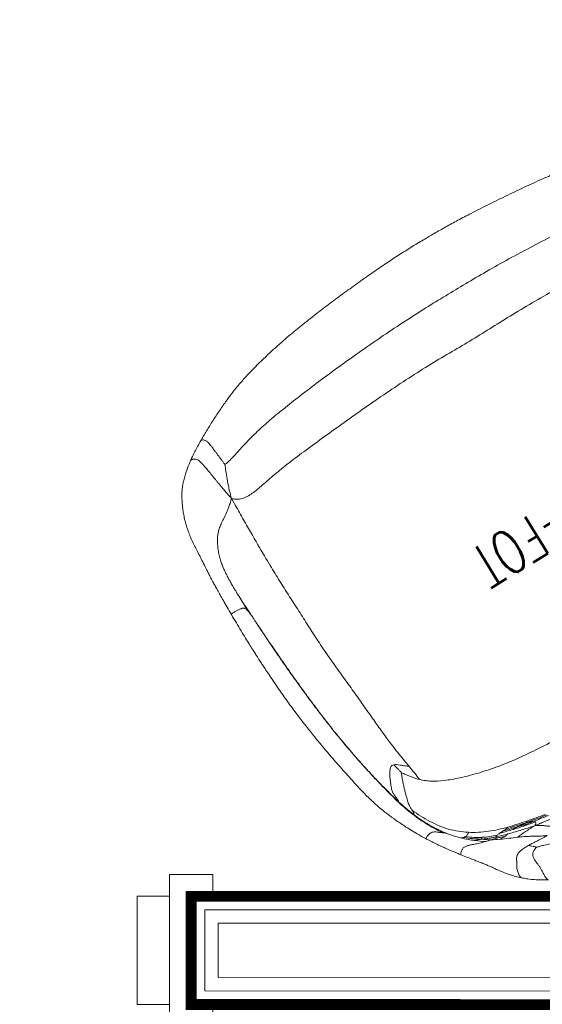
# Model space of a CAD drawing. Header units: millimetres. Extents: x -4835 to 23023, y -15404 to 3906.
# Tile 23 of 39: x -1239 to -1190, y 1440 to 1531. Entities that reach past the tile are written whole.
import ezdxf
from ezdxf.enums import TextEntityAlignment as Align

# ---------------------------------------------------------------- set-up
doc = ezdxf.new("R2010")
doc.units = ezdxf.units.MM
doc.layers.get('0').update_dxf_attribs({"lineweight": 9})
doc.layers.add('Budowlane - Sciany Wew', color=7, linetype='Continuous')
doc.layers.add('Ściany', color=51, linetype='Continuous')
doc.layers.add('MEBLE PKN', color=150, linetype='Continuous', lineweight=9)
doc.layers.add('Ślusarka_okienna', color=30, linetype='Continuous', lineweight=13)
doc.styles.add('JACEK_07', font='simplex.shx', dxfattribs={"width": 0.7})
doc.styles.add('RomanS', font='simplex.shx')

# ---------------------------------------------------------------- blocks, each defined once
blk = doc.blocks.new('*U230')
for points in [[(102, 5), (100, 5), (100, -5), (102, -5), (102, -7), (98, -7), (98, -5), (98, 7), (102, 7), (102, 5)], [(98, -5), (95, -5), (95, 5), (98, 5)]]:
    blk.add_lwpolyline(points)
blk = doc.blocks.new('40GAZ_podklad_lewy')
at = {"layer": 'Budowlane - Sciany Wew', "linetype": 'Continuous'}
blk.add_line((395.689, -688.486), (396.939, -688.486), dxfattribs=at)
blk.add_line((395.689, -688.486), (396.939, -688.486), dxfattribs=at)
at = {"layer": 'Budowlane - Sciany Wew', "color": 251, "linetype": 'Continuous', "lineweight": 20}
for points in [[(79.67, -844.747), (79.67, -837.247), (34.935, -837.247), (34.935, -687.247), (59.935, -687.247), (59.935, -679.747), (34.935, -679.747), (34.935, -462.248), (257.436, -462.247), (257.436, -679.747), (162.435, -679.747), (162.435, -687.247), (279.935, -687.247), (279.935, -679.748), (274.936, -679.747), (274.936, -462.298), (453.985, -462.298), (453.985, -679.748), (382.435, -679.748), (382.435, -687.248), (476.989, -687.298), (476.989, -837.247), (192.17, -837.247), (192.17, -844.747)], [(78.42, -843.497), (78.42, -838.497), (33.685, -838.497), (33.685, -685.997), (58.685, -685.997), (58.685, -680.997), (33.685, -680.997), (33.685, -460.998), (258.686, -460.997), (258.686, -680.997), (163.685, -680.997), (163.685, -685.997), (278.685, -685.997), (278.685, -680.998), (273.686, -680.997), (273.686, -461.048), (455.235, -461.048), (455.235, -680.998), (383.685, -680.998), (383.685, -685.999), (478.239, -686.049), (478.239, -838.498), (193.42, -838.498), (193.42, -843.497)]]:
    blk.add_lwpolyline(points, dxfattribs=at)
at = {"layer": 'Ściany', "const_width": 1}
blk.add_lwpolyline([(80.92, -845.997), (80.92, -835.997), (36.185, -835.997), (36.185, -688.497), (61.185, -688.497), (61.185, -678.497), (36.185, -678.497), (36.185, -463.498), (256.186, -463.497), (256.186, -678.497), (161.185, -678.497), (161.185, -688.497), (281.185, -688.497), (281.185, -678.498), (276.186, -678.497), (276.186, -463.548), (452.735, -463.548), (452.735, -678.498), (381.185, -678.498), (381.185, -688.497), (475.739, -688.547), (475.739, -835.997), (190.92, -835.997), (190.92, -845.997)], dxfattribs=at)
at = {"layer": 'Ślusarka_okienna'}
blk.add_blockref('*U230', (281.185, -683.497), dxfattribs=at)
blk = doc.blocks.new('Fotel_POZD-FOT')
at = {"layer": 'MEBLE PKN', "linetype": 'Continuous'}
for points, knots in [([(19.586, -6.669), (19.612, -6.663), (19.677, -6.647), (19.78, -6.615), (19.895, -6.569), (20.01, -6.51), (20.117, -6.432), (20.229, -6.314), (20.309, -6.138), (20.342, -5.904), (20.341, -5.673), (20.326, -5.466), (20.308, -5.298), (20.295, -5.154), (20.286, -5.031), (20.282, -4.912), (20.283, -4.786), (20.291, -4.623), (20.304, -4.426), (20.318, -4.203), (20.327, -3.978), (20.324, -3.802), (20.307, -3.68), (20.285, -3.603), (20.257, -3.554), (20.234, -3.528), (20.222, -3.525), (20.22, -3.524)], [0, 0, 0, 0, 0.020264, 0.050445, 0.086987, 0.129177, 0.176708, 0.229502, 0.322898, 0.424762, 0.526906, 0.59972, 0.663697, 0.715712, 0.756687, 0.788814, 0.821404, 0.848613, 0.875264, 0.908566, 0.938379, 0.961415, 0.973917, 0.983516, 0.991399, 0.99854, 1, 1, 1, 1]), ([(22.24, -4.973), (22.127, -4.87), (21.883, -4.65), (21.438, -4.299), (20.893, -3.911), (20.451, -3.656), (20.22, -3.522)], [0, 0, 0, 0, 0.2045397, 0.4415822, 0.708365, 1, 1, 1, 1]), ([(20.177, -7.204), (20.33, -7.206), (20.565, -7.209), (20.825, -7.189), (21.035, -7.16), (21.239, -7.109), (21.423, -7.027), (21.573, -6.912), (21.691, -6.768), (21.784, -6.607), (21.857, -6.455), (21.924, -6.326), (21.987, -6.228), (22.04, -6.15), (22.09, -6.073), (22.156, -5.957), (22.221, -5.766), (22.268, -5.565), (22.299, -5.374), (22.312, -5.216), (22.305, -5.109), (22.289, -5.049), (22.27, -5.005), (22.253, -4.986), (22.241, -4.973)], [0, 0, 0, 0, 0.075284, 0.115885, 0.159101, 0.221749, 0.29144, 0.368847, 0.467542, 0.565169, 0.653443, 0.724349, 0.776636, 0.801781, 0.822522, 0.855862, 0.886473, 0.916276, 0.943084, 0.963982, 0.978661, 0.984523, 0.989884, 1, 1, 1, 1]), ([(25.916, -9.706), (25.783, -9.53), (25.521, -9.183), (25.176, -8.732), (24.872, -8.33), (24.608, -7.98), (24.379, -7.67), (24.199, -7.421), (24.059, -7.22), (23.949, -7.06), (23.841, -6.9), (23.721, -6.722), (23.585, -6.525), (23.422, -6.299), (23.227, -6.041), (22.975, -5.733), (22.655, -5.372), (22.385, -5.112), (22.243, -4.975)], [0, 0, 0, 0, 0.1022935, 0.2009115, 0.2920292, 0.3719669, 0.4429456, 0.507739, 0.547029, 0.5835175, 0.6180023, 0.6554379, 0.7008454, 0.7436708, 0.7946901, 0.8544621, 0.923002, 1, 1, 1, 1]), ([(19.586, -6.669), (19.566, -6.664), (19.49, -6.644), (19.286, -6.587), (18.835, -6.457), (18.317, -6.298), (17.904, -6.172)], [0, 0, 0, 0, 0.25, 0.5, 1, 2, 2, 2, 2]), ([(-18.691, -8.459), (-18.49, -8.431), (-18.177, -8.386), (-17.596, -8.298), (-16.604, -8.14), (-15.156, -7.898), (-13.325, -7.618), (-11.349, -7.351), (-9.174, -7.097), (-6.909, -6.879), (-4.659, -6.716), (-2.676, -6.614), (-1.209, -6.58), (0, -6.58), (1.209, -6.58), (2.676, -6.614), (4.659, -6.716), (6.909, -6.879), (9.174, -7.097), (11.349, -7.351), (13.325, -7.618), (15.156, -7.898), (16.604, -8.14), (17.596, -8.298), (18.177, -8.386), (18.49, -8.431), (18.691, -8.459)], [0, 0, 0, 0, 0.25, 0.5, 1, 2, 3, 4, 5, 6, 7, 8, 9, 10, 11, 12, 13, 14, 15, 16, 17, 18, 19, 19.5, 19.75, 20, 20, 20, 20]), ([(18.185, -7.085), (18.309, -7.146), (18.483, -7.232), (18.762, -7.378), (19.153, -7.595), (19.575, -7.851), (20.054, -8.109), (20.42, -8.285), (20.632, -8.384)], [0, 0, 0, 0, 0.25, 0.5, 1, 2, 3, 4, 4, 4, 4]), ([(18.185, -7.085), (18.335, -7.088), (18.556, -7.097), (18.934, -7.119), (19.344, -7.151), (19.71, -7.179), (19.982, -7.196), (20.113, -7.202), (20.177, -7.204)], [0, 0, 0, 0, 0.25, 0.5, 1, 1.5, 1.75, 2, 2, 2, 2]), ([(19.586, -6.669), (19.594, -6.678), (19.624, -6.709), (19.701, -6.787), (19.863, -6.947), (20.041, -7.099), (20.177, -7.204)], [0, 0, 0, 0, 0.25, 0.5, 1, 2, 2, 2, 2]), ([(17.33, -7.576), (17.345, -7.584), (17.395, -7.614), (17.511, -7.684), (17.712, -7.817), (17.919, -7.984), (18.121, -8.144), (18.336, -8.278), (18.502, -8.368), (18.611, -8.422), (18.691, -8.459)], [0, 0, 0, 0, 0.25, 0.5, 1, 2, 3, 3.5, 3.75, 4, 4, 4, 4]), ([(17.114, -8.608), (17.39, -8.656), (17.789, -8.726), (18.264, -8.81), (18.478, -8.848), (18.579, -8.865)], [19, 19, 19, 19, 19.5, 19.75, 20, 20, 20, 20]), ([(19.203, -9.106), (19.082, -9.083), (18.897, -9.047), (18.562, -8.982), (18.011, -8.877), (17.557, -8.792), (17.254, -8.736)], [0, 0, 0, 0, 0.25, 0.5, 1, 2, 2, 2, 2]), ([(18.463, -8.735), (18.457, -8.696), (18.462, -8.636), (18.531, -8.559), (18.6, -8.509), (18.651, -8.48), (18.691, -8.459)], [0, 0, 0, 0, 1, 1.5, 1.75, 2, 2, 2, 2]), ([(18.463, -8.735), (18.569, -8.755), (18.771, -8.792), (19.147, -8.865), (19.403, -8.918), (19.569, -8.955)], [0, 0, 0, 0, 0.25, 0.5, 1, 1, 1, 1]), ([(18.579, -8.865), (18.78, -8.9), (19.041, -8.944), (19.273, -8.982), (19.379, -9), (19.418, -9.006), (19.429, -9.008)], [0, 0, 0, 0, 1, 1.5, 1.75, 2, 2, 2, 2]), ([(19.203, -9.106), (19.14, -9.086), (19.053, -9.056), (18.914, -9.008), (18.726, -8.938), (18.626, -8.892), (18.579, -8.865)], [0, 0, 0, 0, 0.25, 0.5, 1, 2, 2, 2, 2]), ([(18.691, -8.459), (18.839, -8.463), (19.054, -8.464), (19.422, -8.456), (19.819, -8.436), (20.174, -8.411), (20.44, -8.393), (20.568, -8.386), (20.632, -8.384)], [0, 0, 0, 0, 0.25, 0.5, 1, 1.5, 1.75, 2, 2, 2, 2]), ([(18.691, -8.459), (18.865, -8.499), (19.124, -8.56), (19.58, -8.668), (20.299, -8.845), (20.853, -8.994), (21.216, -9.098)], [0, 0, 0, 0, 0.25, 0.5, 1, 2, 2, 2, 2]), ([(19.569, -8.955), (19.541, -8.966), (19.5, -8.982), (19.459, -8.997), (19.439, -9.004), (19.431, -9.007), (19.429, -9.008)], [0, 0, 0, 0, 1, 1.5, 1.75, 2, 2, 2, 2]), ([(20.138, -9.204), (19.964, -9.158), (19.745, -9.098), (19.556, -9.044), (19.47, -9.019), (19.438, -9.01), (19.429, -9.008)], [0, 0, 0, 0, 1, 1.5, 1.75, 2, 2, 2, 2]), ([(21.216, -9.098), (21.242, -9.093), (21.295, -9.082), (21.407, -9.062), (21.504, -9.051), (21.578, -9.047)], [0, 0, 0, 0, 0.25, 0.5, 1, 1, 1, 1]), ([(21.578, -9.047), (21.723, -9.099), (21.932, -9.176), (22.134, -9.255), (22.23, -9.293), (22.266, -9.308), (22.276, -9.312)], [0, 0, 0, 0, 1, 1.5, 1.75, 2, 2, 2, 2]), ([(19.203, -9.106), (19.193, -9.113), (19.179, -9.123), (19.155, -9.141), (19.123, -9.17), (19.104, -9.194), (19.095, -9.21)], [0, 0, 0, 0, 0.25, 0.5, 1, 2, 2, 2, 2]), ([(19.203, -9.106), (19.283, -9.117), (19.398, -9.131), (19.587, -9.153), (19.862, -9.184), (20.038, -9.198), (20.138, -9.204)], [0, 0, 0, 0, 0.25, 0.5, 1, 2, 2, 2, 2]), ([(19.203, -9.106), (19.318, -9.134), (19.494, -9.176), (19.814, -9.253), (20.341, -9.383), (20.775, -9.497), (21.062, -9.58)], [0, 0, 0, 0, 0.25, 0.5, 1, 2, 2, 2, 2]), ([(20.583, -9.201), (20.525, -9.206), (20.432, -9.211), (20.298, -9.211), (20.21, -9.208), (20.163, -9.206), (20.138, -9.204)], [0, 0, 0, 0, 1, 1.5, 1.75, 2, 2, 2, 2]), ([(22.122, -9.517), (22.165, -9.509), (22.223, -9.493), (22.276, -9.465), (22.293, -9.447), (22.299, -9.437)], [0, 0, 0, 0, 0.5, 0.75, 1, 1, 1, 1]), ([(22.819, -9.446), (22.721, -9.421), (22.566, -9.382), (22.399, -9.341), (22.317, -9.322), (22.285, -9.314), (22.276, -9.312)], [0, 0, 0, 0, 1, 1.5, 1.75, 2, 2, 2, 2]), ([(22.299, -9.437), (22.31, -9.418), (22.31, -9.382), (22.293, -9.342), (22.282, -9.322), (22.278, -9.314), (22.276, -9.312)], [0, 0, 0, 0, 1, 1.5, 1.75, 2, 2, 2, 2]), ([(23.536, -9.953), (23.454, -9.911), (23.33, -9.85), (23.11, -9.749), (22.859, -9.644), (22.621, -9.552), (22.436, -9.485), (22.344, -9.453), (22.299, -9.437)], [0, 0, 0, 0, 0.25, 0.5, 1, 1.5, 1.75, 2, 2, 2, 2]), ([(22.819, -9.446), (22.868, -9.458), (22.964, -9.482), (23.146, -9.527), (23.274, -9.559), (23.356, -9.58)], [0, 0, 0, 0, 0.25, 0.5, 1, 1, 1, 1]), ([(23.536, -9.953), (23.487, -9.914), (23.414, -9.858), (23.289, -9.762), (23.091, -9.618), (22.931, -9.513), (22.819, -9.446)], [0, 0, 0, 0, 0.25, 0.5, 1, 2, 2, 2, 2]), ([(23.356, -9.58), (23.534, -9.627), (23.858, -9.712), (24.314, -9.883), (24.686, -10.029), (24.984, -10.122), (25.219, -10.16), (25.4, -10.14), (25.563, -10.082), (25.709, -9.975), (25.824, -9.865), (25.877, -9.81), (25.905, -9.774), (25.918, -9.755), (25.925, -9.739), (25.927, -9.721), (25.924, -9.71), (25.916, -9.707), (25.915, -9.707)], [0, 0, 0, 0, 0.216582, 0.392545, 0.536854, 0.656793, 0.753608, 0.794831, 0.833438, 0.906438, 0.936482, 0.957998, 0.965886, 0.972499, 0.978458, 0.984388, 0.997783, 1, 1, 1, 1]), ([(23.536, -9.953), (23.534, -9.966), (23.529, -9.982), (23.513, -10.007), (23.476, -10.04), (23.435, -10.058), (23.404, -10.068)], [0, 0, 0, 0, 0.25, 0.5, 1, 2, 2, 2, 2]), ([(23.536, -9.953), (23.587, -9.971), (23.659, -9.998), (23.779, -10.041), (23.954, -10.106), (24.077, -10.152), (24.152, -10.181)], [0, 0, 0, 0, 0.25, 0.5, 1, 2, 2, 2, 2]), ([(23.536, -9.953), (23.618, -10.004), (23.745, -10.087), (23.974, -10.243), (24.348, -10.514), (24.648, -10.759), (24.843, -10.932)], [0, 0, 0, 0, 0.25, 0.5, 1, 2, 2, 2, 2]), ([(27.871, -12.58), (27.773, -12.417), (27.589, -12.114), (27.338, -11.723), (27.133, -11.415), (26.972, -11.179), (26.848, -10.999), (26.75, -10.858), (26.667, -10.739), (26.577, -10.611), (26.461, -10.448), (26.309, -10.238), (26.123, -9.982), (25.992, -9.808), (25.92, -9.711)], [0, 0, 0, 0, 0.1269131, 0.2353649, 0.3275236, 0.4040167, 0.4664675, 0.517888, 0.5574719, 0.5998575, 0.6631056, 0.7492561, 0.8607103, 1, 1, 1, 1]), ([(23.404, -10.068), (23.458, -10.097), (23.566, -10.157), (23.782, -10.283), (24.158, -10.523), (24.475, -10.759), (24.681, -10.928)], [0, 0, 0, 0, 0.25, 0.5, 1, 2, 2, 2, 2]), ([(24.843, -10.932), (24.852, -10.934), (24.87, -10.939), (24.91, -10.952), (24.987, -10.98), (25.059, -11.011), (25.107, -11.033)], [0, 0, 0, 0, 0.25, 0.5, 1, 2, 2, 2, 2]), ([(25.107, -11.033), (25.272, -11.198), (25.519, -11.461), (25.844, -11.849), (26.004, -12.057), (26.084, -12.164)], [0, 0, 0, 0, 0.5, 0.75, 1, 1, 1, 1]), ([(26.258, -12.277), (26.33, -12.382), (26.472, -12.597), (26.752, -13.05), (27.224, -13.899), (27.822, -15.224), (28.337, -16.849), (28.731, -18.476), (29.083, -20.073), (29.395, -21.65), (29.665, -23.215), (29.898, -24.768), (30.097, -26.304), (30.268, -27.816), (30.414, -29.297), (30.539, -30.749), (30.645, -32.176), (30.735, -33.579), (30.81, -34.961), (30.871, -36.23), (30.907, -37.119), (30.925, -37.634), (30.933, -37.878), (30.936, -37.972), (30.937, -37.997)], [0, 0, 0, 0, 0.25, 0.5, 1, 2, 3, 4, 5, 6, 7, 8, 9, 10, 11, 12, 13, 14, 15, 16, 17, 17.5, 17.75, 18, 18, 18, 18]), ([(26.258, -12.277), (26.321, -12.325), (26.435, -12.409), (26.617, -12.563), (26.773, -12.698), (26.93, -12.807), (27.11, -12.874), (27.308, -12.881), (27.505, -12.851), (27.68, -12.8), (27.798, -12.748), (27.856, -12.706), (27.888, -12.669), (27.897, -12.627), (27.877, -12.594), (27.867, -12.579)], [0, 0, 0, 0, 0.1820038, 0.3250316, 0.4329114, 0.517121, 0.5910191, 0.6675557, 0.7461566, 0.8167874, 0.8735871, 0.8968118, 0.918418, 0.9618111, 1, 1, 1, 1]), ([(32.5, -39.702), (32.505, -39.401), (32.513, -38.816), (32.519, -37.97), (32.518, -37.198), (32.513, -36.517), (32.506, -35.941), (32.497, -35.483), (32.49, -35.13), (32.483, -34.856), (32.477, -34.626), (32.471, -34.424), (32.462, -34.151), (32.449, -33.746), (32.425, -33.15), (32.391, -32.405), (32.335, -31.389), (32.253, -30.176), (32.139, -28.839), (32.005, -27.575), (31.854, -26.388), (31.707, -25.362), (31.57, -24.469), (31.443, -23.676), (31.308, -22.869), (31.164, -22.048), (31.013, -21.225), (30.864, -20.447), (30.72, -19.746), (30.584, -19.14), (30.449, -18.585), (30.302, -18.037), (30.132, -17.475), (29.982, -17.035), (29.872, -16.732), (29.811, -16.569), (29.753, -16.42), (29.692, -16.263), (29.613, -16.067), (29.503, -15.803), (29.354, -15.458), (29.159, -15.028), (28.914, -14.512), (28.615, -13.917), (28.263, -13.254), (28.005, -12.809), (27.869, -12.576)], [0, 0, 0, 0, 0.031509, 0.061285, 0.088403, 0.112238, 0.13238, 0.148583, 0.160139, 0.169192, 0.177217, 0.184214, 0.190206, 0.205762, 0.226548, 0.252495, 0.283604, 0.332807, 0.379506, 0.423727, 0.465496, 0.504487, 0.531808, 0.559656, 0.588064, 0.617192, 0.64738, 0.677785, 0.705654, 0.73036, 0.751899, 0.775068, 0.800558, 0.825125, 0.832824, 0.839853, 0.846224, 0.852046, 0.859895, 0.870872, 0.884848, 0.901778, 0.921751, 0.944854, 0.971054, 1, 1, 1, 1]), ([(25.561, -17.632), (25.497, -17.569), (25.368, -17.446), (25.097, -17.214), (24.583, -16.839), (23.711, -16.368), (22.349, -15.832), (20.746, -15.345), (18.975, -14.927), (17.049, -14.602), (14.979, -14.396), (12.728, -14.229), (10.257, -14.024), (7.712, -13.823), (5.238, -13.666), (3.059, -13.563), (1.4, -13.522), (0, -13.516), (-1.4, -13.522), (-3.059, -13.563), (-5.238, -13.666), (-7.712, -13.823), (-10.257, -14.024), (-12.728, -14.229), (-14.979, -14.396), (-17.049, -14.602), (-18.975, -14.927), (-20.746, -15.345), (-22.349, -15.832), (-23.711, -16.368), (-24.583, -16.839), (-25.097, -17.214), (-25.368, -17.446), (-25.497, -17.569), (-25.561, -17.632)], [0, 0, 0, 0, 0.25, 0.5, 1, 2, 3, 4, 5, 6, 7, 8, 9, 10, 11, 12, 13, 14, 15, 16, 17, 18, 19, 20, 21, 22, 23, 24, 25, 26, 27, 27.5, 27.75, 28, 28, 28, 28]), ([(26.675, -19.065), (26.681, -19.053), (26.701, -19.009), (26.751, -18.898), (26.849, -18.671), (26.987, -18.303), (27.133, -17.896), (27.259, -17.512), (27.367, -17.143), (27.457, -16.814), (27.532, -16.551), (27.587, -16.335), (27.619, -16.148), (27.634, -15.981), (27.638, -15.83), (27.636, -15.692), (27.632, -15.607), (27.63, -15.567)], [0, 0, 0, 0, 0.25, 0.5, 1, 2, 3, 4, 5, 6, 7, 8, 9, 10, 11, 12, 13, 13, 13, 13]), ([(28.297, -16.899), (28.459, -17.464), (28.737, -18.59), (29.096, -20.193), (29.405, -21.742), (29.669, -23.267), (29.895, -24.78), (30.091, -26.29), (30.258, -27.789), (30.4, -29.267), (30.521, -30.719), (30.624, -32.143), (30.712, -33.535), (30.789, -34.892), (30.852, -36.144), (30.893, -37.044), (30.916, -37.633), (30.929, -37.964), (30.935, -38.129), (30.938, -38.212)], [0, 0, 0, 0, 1, 2, 3, 4, 5, 6, 7, 8, 9, 10, 11, 12, 13, 14, 14.5, 14.75, 15, 15, 15, 15]), ([(25.561, -17.632), (25.814, -17.885), (26.161, -18.308), (26.471, -18.75), (26.61, -18.961), (26.661, -19.043), (26.675, -19.065)], [30, 30, 30, 30, 31, 31.5, 31.75, 32, 32, 32, 32]), ([(26.675, -19.065), (26.684, -19.099), (26.714, -19.224), (26.79, -19.552), (26.853, -19.845), (26.894, -20.047)], [0, 0, 0, 0, 0.25, 0.5, 1, 1, 1, 1]), ([(25.768, -19.19), (25.847, -19.75), (26.011, -20.902), (26.164, -22.269), (26.265, -23.515), (26.354, -24.882), (26.449, -26.361), (26.567, -27.945), (26.696, -29.606), (26.821, -31.313), (26.92, -33.028), (26.972, -34.708), (27.003, -36.346), (27.04, -37.931), (27.072, -39.475), (27.091, -40.991), (27.079, -42.898), (27.031, -45.165), (26.983, -46.914), (26.951, -47.959), (26.93, -48.517), (26.916, -48.869)], [0, 0, 0, 0, 1, 2, 3, 4, 5, 6, 7, 8, 9, 10, 11, 12, 13, 14, 15, 16, 16.5, 16.75, 17, 17, 17, 17]), ([(26.894, -20.047), (26.759, -19.996), (26.514, -19.799), (26.161, -19.498), (25.942, -19.321), (25.827, -19.233), (25.768, -19.19)], [0, 0, 0, 0, 1, 1.5, 1.75, 2, 2, 2, 2]), ([(30.937, -37.997), (30.938, -38.015), (30.941, -38.081), (30.948, -38.253), (30.965, -38.605), (30.987, -38.916), (31.007, -39.073)], [16, 16, 16, 16, 16.25, 16.5, 17, 18, 18, 18, 18]), ([(30.937, -37.997), (30.937, -38.005), (30.937, -38.033), (30.938, -38.105), (30.938, -38.169), (30.938, -38.212)], [0, 0, 0, 0, 0.25, 0.5, 1, 1, 1, 1]), ([(30.938, -38.212), (30.941, -38.295), (30.946, -38.46), (30.958, -38.789), (30.979, -39.351), (31.002, -39.78), (31.023, -40)], [0, 0, 0, 0, 0.25, 0.5, 1, 2, 2, 2, 2]), ([(31.007, -39.073), (31.02, -39.163), (31.044, -39.325), (31.098, -39.482), (31.154, -39.568), (31.21, -39.621), (31.267, -39.654), (31.346, -39.679), (31.49, -39.705), (31.71, -39.736), (31.953, -39.758), (32.139, -39.763), (32.292, -39.759), (32.415, -39.747), (32.482, -39.726), (32.502, -39.712), (32.499, -39.703), (32.498, -39.702)], [0, 0, 0, 0, 0.173593, 0.312558, 0.417844, 0.475211, 0.518708, 0.555021, 0.591604, 0.679166, 0.772799, 0.817509, 0.8601, 0.935198, 0.966248, 0.994261, 1, 1, 1, 1]), ([(31.023, -40), (31.027, -40.277), (31.032, -40.77), (31.032, -41.376), (31.026, -41.879), (31.016, -42.311), (31, -42.693), (30.976, -43.044), (30.945, -43.382), (30.906, -43.724), (30.846, -44.095), (30.75, -44.521), (30.616, -44.983), (30.439, -45.462), (30.225, -45.925), (29.981, -46.338), (29.711, -46.699), (29.424, -47.004), (29.085, -47.281), (28.662, -47.558), (28.19, -47.857), (27.786, -48.142), (27.427, -48.425), (27.177, -48.635), (27.025, -48.77), (26.916, -48.869)], [0, 0, 0, 0, 1, 2, 3, 4, 5, 6, 7, 8, 9, 10, 11, 12, 13, 14, 15, 16, 17, 18, 19, 20, 20.5, 20.75, 21, 21, 21, 21]), ([(28.351, -53.812), (28.493, -53.71), (28.762, -53.519), (29.086, -53.261), (29.348, -53.038), (29.562, -52.844), (29.737, -52.676), (29.881, -52.532), (30.001, -52.406), (30.123, -52.273), (30.242, -52.134), (30.358, -51.986), (30.468, -51.837), (30.581, -51.669), (30.708, -51.465), (30.846, -51.223), (30.99, -50.959), (31.128, -50.687), (31.248, -50.429), (31.351, -50.191), (31.439, -49.967), (31.522, -49.74), (31.622, -49.446), (31.736, -49.07), (31.856, -48.605), (31.959, -48.119), (32.039, -47.631), (32.095, -47.123), (32.136, -46.587), (32.176, -46.022), (32.22, -45.407), (32.263, -44.881), (32.298, -44.45), (32.325, -44.101), (32.356, -43.67), (32.383, -43.219), (32.407, -42.758), (32.428, -42.296), (32.448, -41.767), (32.467, -41.161), (32.486, -40.464), (32.495, -39.967), (32.5, -39.702)], [0, 0, 0, 0, 0.032059, 0.060161, 0.085054, 0.10708, 0.126226, 0.142346, 0.156428, 0.169516, 0.188022, 0.203974, 0.219152, 0.238072, 0.261659, 0.290109, 0.32277, 0.354053, 0.382911, 0.408527, 0.431123, 0.453671, 0.478255, 0.518461, 0.560347, 0.601066, 0.637845, 0.670763, 0.701924, 0.733106, 0.76373, 0.79383, 0.806007, 0.82116, 0.839438, 0.861055, 0.877606, 0.896194, 0.917209, 0.941134, 0.968519, 1, 1, 1, 1]), ([(26.916, -48.869), (26.816, -48.761), (26.654, -48.623), (26.345, -48.437), (25.794, -48.258), (24.922, -48.263), (23.684, -48.462), (22.21, -48.733), (20.453, -48.954), (18.477, -49.144), (16.343, -49.318), (14.087, -49.486), (11.742, -49.655), (9.32, -49.797), (6.831, -49.885), (4.402, -49.916), (2.155, -49.888), (0, -49.86), (-2.155, -49.888), (-4.402, -49.916), (-6.831, -49.885), (-9.32, -49.797), (-11.742, -49.655), (-14.087, -49.486), (-16.343, -49.318), (-18.477, -49.144), (-20.453, -48.954), (-22.21, -48.733), (-23.684, -48.462), (-24.922, -48.263), (-25.794, -48.258), (-26.345, -48.437), (-26.654, -48.623), (-26.816, -48.761), (-26.916, -48.869)], [0, 0, 0, 0, 0.25, 0.5, 1, 2, 3, 4, 5, 6, 7, 8, 9, 10, 11, 12, 13, 14, 15, 16, 17, 18, 19, 20, 21, 22, 23, 24, 25, 26, 27, 27.5, 27.75, 28, 28, 28, 28]), ([(26.916, -48.869), (26.84, -49.144), (26.721, -49.535), (26.504, -50.176), (26.254, -50.831), (26.028, -51.363), (25.876, -51.703), (25.818, -51.832), (25.802, -51.867)], [0, 0, 0, 0, 0.25, 0.5, 1, 1.5, 1.75, 2, 2, 2, 2]), ([(28.349, -53.81), (28.342, -53.816), (28.314, -53.838), (28.249, -53.856), (28.156, -53.854), (28.01, -53.806), (27.866, -53.702), (27.737, -53.55), (27.664, -53.395), (27.607, -53.206), (27.553, -52.971), (27.496, -52.659), (27.435, -52.257), (27.365, -51.764), (27.302, -51.313), (27.248, -50.933), (27.207, -50.645), (27.162, -50.342), (27.112, -50.022), (27.058, -49.679), (26.992, -49.292), (26.943, -49.02), (26.916, -48.869)], [0, 0, 0, 0, 0.005737, 0.022578, 0.040963, 0.061844, 0.109827, 0.136333, 0.169499, 0.20067, 0.242829, 0.29906, 0.372163, 0.462415, 0.568387, 0.61827, 0.670858, 0.726361, 0.785004, 0.847489, 0.915936, 1, 1, 1, 1]), ([(-25.802, -51.867), (-25.782, -51.868), (-25.708, -51.876), (-25.51, -51.905), (-25.072, -51.998), (-24.267, -52.234), (-23.092, -52.579), (-21.71, -52.928), (-20.121, -53.225), (-18.326, -53.485), (-16.326, -53.725), (-14.136, -53.946), (-11.766, -54.15), (-9.293, -54.329), (-6.792, -54.472), (-4.371, -54.567), (-2.139, -54.604), (0, -54.608), (2.139, -54.604), (4.371, -54.567), (6.792, -54.472), (9.293, -54.329), (11.766, -54.15), (14.136, -53.946), (16.326, -53.725), (18.326, -53.485), (20.121, -53.225), (21.71, -52.928), (23.092, -52.579), (24.267, -52.234), (25.072, -51.998), (25.51, -51.905), (25.708, -51.876), (25.782, -51.868), (25.802, -51.867)], [0, 0, 0, 0, 0.25, 0.5, 1, 2, 3, 4, 5, 6, 7, 8, 9, 10, 11, 12, 13, 14, 15, 16, 17, 18, 19, 20, 21, 22, 23, 24, 25, 26, 27, 27.5, 27.75, 28, 28, 28, 28]), ([(25.802, -51.867), (25.808, -51.924), (25.823, -52.062), (25.846, -52.292), (25.871, -52.562), (25.897, -52.846), (25.922, -53.131), (25.951, -53.451), (25.982, -53.776), (26.018, -54.084), (26.054, -54.308), (26.09, -54.466), (26.135, -54.603), (26.209, -54.73), (26.311, -54.835), (26.413, -54.903), (26.505, -54.934), (26.553, -54.914), (26.574, -54.906)], [0, 0, 0, 0, 0.049263, 0.119341, 0.198186, 0.280939, 0.363686, 0.443378, 0.555491, 0.643477, 0.708488, 0.749756, 0.781714, 0.832264, 0.88058, 0.92671, 0.967832, 1, 1, 1, 1]), ([(26.575, -54.908), (26.75, -54.808), (27.094, -54.613), (27.56, -54.331), (27.981, -54.064), (28.229, -53.895), (28.35, -53.812)], [0, 0, 0, 0, 0.263779, 0.518279, 0.763727, 1, 1, 1, 1]), ([(-26.574, -54.908), (-26.285, -55.065), (-25.715, -55.376), (-24.812, -55.832), (-23.93, -56.257), (-23.085, -56.644), (-22.194, -57.023), (-21.268, -57.377), (-20.315, -57.689), (-19.447, -57.937), (-18.658, -58.14), (-17.912, -58.317), (-17.018, -58.514), (-15.923, -58.732), (-14.605, -58.959), (-13.077, -59.18), (-11.355, -59.389), (-9.464, -59.584), (-7.576, -59.754), (-5.862, -59.885), (-4.356, -59.979), (-3.063, -60.041), (-1.841, -60.079), (-0.609, -60.098), (0.662, -60.098), (2.008, -60.076), (3.413, -60.027), (4.903, -59.948), (6.476, -59.841), (8.103, -59.708), (9.739, -59.557), (11.125, -59.412), (12.25, -59.28), (13.118, -59.17), (13.956, -59.053), (14.803, -58.923), (15.708, -58.769), (16.707, -58.579), (17.734, -58.359), (18.762, -58.116), (19.772, -57.85), (20.81, -57.534), (21.809, -57.177), (22.774, -56.78), (23.71, -56.36), (24.675, -55.899), (25.653, -55.409), (26.265, -55.076), (26.574, -54.908)], [0, 0, 0, 0, 0.020654, 0.040712, 0.059603, 0.077053, 0.093149, 0.113559, 0.13177, 0.148202, 0.16293, 0.176257, 0.189984, 0.212747, 0.23693, 0.26245, 0.296185, 0.330453, 0.364741, 0.398002, 0.422686, 0.445696, 0.467366, 0.488247, 0.511698, 0.535514, 0.560389, 0.587014, 0.6155, 0.644978, 0.67463, 0.703763, 0.719965, 0.735721, 0.750939, 0.765668, 0.782111, 0.800678, 0.820819, 0.839259, 0.858201, 0.877823, 0.898667, 0.916597, 0.935764, 0.956291, 0.977933, 1, 1, 1, 1])]:
    blk.add_open_spline(points, degree=3, knots=knots, dxfattribs=at)
for points in [[(19.095, -9.21), (18.494, -9.079), (17.894, -8.954), (17.293, -8.837)], [(18.579, -8.865), (18.484, -8.812), (18.469, -8.774), (18.463, -8.735)], [(19.569, -8.955), (19.902, -9.028), (20.216, -9.107), (20.583, -9.201)], [(20.632, -8.384), (20.843, -8.482), (21.324, -8.7), (21.845, -8.942), (22.098, -9.065)], [(22.299, -9.437), (21.933, -9.311), (21.578, -9.202), (21.216, -9.098)], [(21.578, -9.047), (21.726, -9.041), (21.912, -9.051), (22.098, -9.065)], [(22.098, -9.065), (22.35, -9.187), (22.595, -9.311), (22.819, -9.446)], [(20.887, -9.646), (20.296, -9.48), (19.695, -9.342), (19.095, -9.21)], [(20.138, -9.204), (20.485, -9.296), (20.945, -9.413), (21.434, -9.563)], [(20.583, -9.201), (20.95, -9.296), (21.37, -9.406), (21.815, -9.551)], [(21.062, -9.58), (20.967, -9.593), (20.918, -9.617), (20.887, -9.646)], [(24.246, -11.126), (23.734, -10.78), (22.64, -10.197), (21.478, -9.812), (20.887, -9.646)], [(21.434, -9.563), (21.298, -9.565), (21.157, -9.567), (21.062, -9.58)], [(21.815, -9.551), (21.698, -9.558), (21.569, -9.561), (21.434, -9.563)], [(21.815, -9.551), (21.931, -9.544), (22.036, -9.534), (22.122, -9.517)], [(23.404, -10.068), (22.972, -9.836), (22.541, -9.661), (22.122, -9.517)], [(23.356, -9.58), (23.602, -9.75), (23.859, -9.942), (24.152, -10.181)], [(24.152, -10.181), (24.446, -10.419), (24.776, -10.704), (25.107, -11.033)], [(24.843, -10.932), (24.771, -10.915), (24.725, -10.92), (24.681, -10.928)], [(24.681, -10.928), (24.638, -10.937), (24.558, -10.961), (24.423, -10.995), (24.306, -11.042), (24.262, -11.094), (24.246, -11.126)], [(24.246, -11.126), (24.758, -11.471), (25.711, -12.268), (26.817, -13.81), (27.381, -14.974), (27.63, -15.567)], [(26.084, -12.164), (26.138, -12.195), (26.198, -12.235), (26.258, -12.277)], [(27.733, -15.209), (27.514, -14.651), (27.006, -13.557), (26.4, -12.592), (26.084, -12.164)], [(27.63, -15.567), (27.628, -15.528), (27.626, -15.455), (27.628, -15.371), (27.637, -15.303), (27.653, -15.239), (27.683, -15.2), (27.715, -15.204), (27.733, -15.209)], [(27.733, -15.209), (27.952, -15.766), (28.136, -16.333), (28.297, -16.899)], [(28.297, -16.899), (28.291, -16.913), (28.278, -16.94), (28.268, -17.002), (28.266, -17.076), (28.268, -17.153), (28.275, -17.244), (28.286, -17.357), (28.298, -17.486), (28.309, -17.626), (28.312, -17.781), (28.303, -17.955), (28.271, -18.14), (28.205, -18.327), (28.111, -18.547), (27.992, -18.831), (27.851, -19.146), (27.688, -19.461), (27.49, -19.763), (27.247, -20.04), (27.03, -20.098), (26.894, -20.047)], [(25.768, -19.19), (25.69, -18.63), (25.614, -18.085), (25.561, -17.632)], [(31.007, -39.073), (31.014, -39.417), (31.019, -39.723), (31.023, -40)]]:
    blk.add_open_spline(points, degree=3, dxfattribs=at)
at = {"layer": 'MEBLE PKN', "color": 7, "insert": (0.882, -31.333), "char_height": 4, "width": 31, "attachment_point": 5, "style": 'JACEK_07'}
blk.add_mtext('POZD-FOT', dxfattribs=at)
blk = doc.blocks.new('C')
at = {"color": 6}
blk.add_blockref('40GAZ_podklad_lewy', (14978.113, 9594.994), dxfattribs=at)
at = {"rotation": 211.2998849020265}
blk.add_blockref('Fotel_POZD-FOT', (15411.411, 8925.506), dxfattribs=at)
at = {"style": 'RomanS'}
for tag, p in [('NABIAŁ/WODA', (15408.981, 8677.116)), ('PIWO', (15267.093, 8677.754)), ('NAP.KOLOR/SOKI', (15343.118, 8676.924)), ('ART.SPOŻ/PIECZYWO', (15532.08, 8676.664)), ('PIWO', (15207.951, 8676.645)), ('NAP.FUNKCJO', (15477.314, 8560.333)), ('WODA', (15287.586, 8558.33)), ('NAP.FUNKCJO', (15590.485, 8190.216))]:
    blk.add_attdef(tag, text='', height=5, dxfattribs=at).set_placement(p, align=Align.TOP_CENTER)
for tag, p in [('HIGIENA/SEZON', (15061.418, 8584.208)), ('NAP.KOLOR', (15247.469, 8484.932)), ('CIASTKA', (15515.918, 8480.98)), ('PIWO', (15326.45, 8485.009)), ('SOKI', (15435.425, 8482.473)), ('CHIPSY/SŁONE', (15435.107, 8413.607)), ('NAP.KOLOR', (15248.057, 8414.457)), ('SŁODYCZE', (15516.207, 8415.789)), ('PIWO', (15326.035, 8419.432))]:
    blk.add_attdef(tag, text='', height=5, rotation=90, dxfattribs=at).set_placement(p, align=Align.TOP_CENTER)

msp = doc.modelspace()

# ---------------------------------------------------------------- block references
msp.add_blockref('C', (-16582.0281, -7466.0778))

doc.saveas('drawing.dxf')
